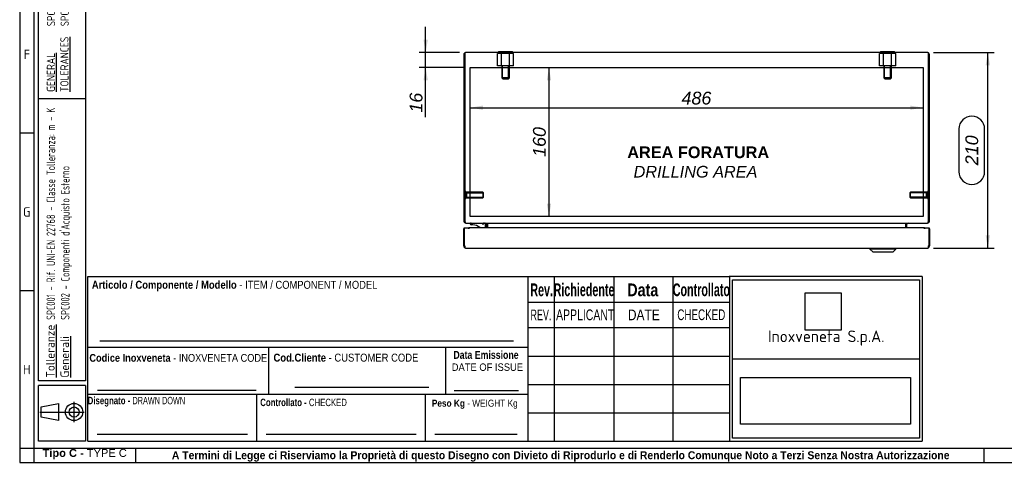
# Model space of a CAD drawing. Extents: x 6 to 412, y 11 to 288.
# Tile 1 of 3: x 6 to 218, y 11 to 106. Entities that reach past the tile are written whole.
import ezdxf
from ezdxf.enums import TextEntityAlignment as Align
from ezdxf.lldxf.tags import DXFTag

# ---------------------------------------------------------------- set-up
doc = ezdxf.new("R2010")
doc.units = 0
doc.layers.get('0').update_dxf_attribs({"linetype": 'CONTINUOUS'})
for name, color, linetype in [('_TRANSLATION', 7, 'CONTINUOUS'), ('AE00417_01', 7, 'CONTINUOUS'), ('AE00907_02', 7, 'CONTINUOUS'), ('C0000000', 7, 'CONTINUOUS'), ('C0000000_04', 7, 'CONTINUOUS'), ('C0000000_05', 7, 'CONTINUOUS'), ('C0000000_18', 7, 'CONTINUOUS'), ('C0000000_36', 7, 'CONTINUOUS'), ('DEFAULT', 7, 'CONTINUOUS'), ('SBAVATURE', 7, 'CONTINUOUS'), ('SERRATURA_SUP', 7, 'CONTINUOUS')]:
    doc.layers.add(name, color=color, linetype=linetype)
doc.styles.add('SEACAD_ARIAL', font='arial.ttf')
doc.styles.add('SEACAD_ARIAL_NARROW', font='ARIALN.TTF', dxfattribs={"width": 0.8})
doc.styles.add('SEACAD_ARIALB', font='arialbd.ttf', dxfattribs={"width": 0.9})
doc.styles.add('SEACAD_ARIALI', font='ariali.ttf')
doc.styles.add('SEACAD_SOLID_EDGE_ANSI', font='seans.ttf', dxfattribs={"width": 0.9})
doc.styles.add('SEACAD_SOLID_EDGE_ANSIB', font='seansbd.ttf', dxfattribs={"width": 0.9})
tags = doc.linetypes.add('CENTER2', pattern=[28.575, 19.05, -3.175, 3.175, -3.175]).pattern_tags.tags
tags[10:11] = [DXFTag(74, 4), DXFTag(75, 0), DXFTag(340, '0'), DXFTag(46, 0.0), DXFTag(50, 0.0), DXFTag(44, 0.0), DXFTag(45, 0.0)]
tags[8:9] = [DXFTag(74, 4), DXFTag(75, 0), DXFTag(340, '0'), DXFTag(46, 0.0), DXFTag(50, 0.0), DXFTag(44, 0.0), DXFTag(45, 0.0)]
tags[6:7] = [DXFTag(74, 4), DXFTag(75, 0), DXFTag(340, '0'), DXFTag(46, 0.0), DXFTag(50, 0.0), DXFTag(44, 0.0), DXFTag(45, 0.0)]
tags[4:5] = [DXFTag(74, 4), DXFTag(75, 0), DXFTag(340, '0'), DXFTag(46, 0.0), DXFTag(50, 0.0), DXFTag(44, 0.0), DXFTag(45, 0.0)]
tags = doc.linetypes.add('HIDDEN2', pattern=[4.7625, 3.175, -1.5875]).pattern_tags.tags
tags[6:7] = [DXFTag(74, 4), DXFTag(75, 0), DXFTag(340, '0'), DXFTag(46, 0.0), DXFTag(50, 0.0), DXFTag(44, 0.0), DXFTag(45, 0.0)]
tags[4:5] = [DXFTag(74, 4), DXFTag(75, 0), DXFTag(340, '0'), DXFTag(46, 0.0), DXFTag(50, 0.0), DXFTag(44, 0.0), DXFTag(45, 0.0)]
doc.dimstyles.new('ISO', dxfattribs={"dimtxt": 2.75, "dimasz": 2.75, "dimexe": 1.375, "dimexo": 1.375, "dimgap": 0.6875, "dimtad": 1, "dimdec": 1, "dimlfac": 5, "dimtxsty": 'SEACAD_ARIAL', "dimsah": 1, "dimcen": 1.375, "dimadec": 1, "dimazin": 3, "dimtfac": 0.7, "dimtdec": 3, "dimtmove": 0, "dimatfit": 3})
picture_1 = doc.add_image_def('image1.jpg', size_in_pixel=(55, 57))
picture_2 = doc.add_image_def('image2.bmp', size_in_pixel=(138, 38))

# ---------------------------------------------------------------- blocks, each defined once
blk = doc.blocks.new('SE2')
at = {"layer": 'AE00417_01', "color": 7, "linetype": 'HIDDEN2'}
for p, q in [((101.98, 69.1), (101.78, 69.1)), ((101.98, 69.1), (101.98, 67.6)), ((102.18, 68.95), (102.18, 67.75)), ((105.63, 68.95), (102.18, 68.95)), ((102.18, 68.83), (105.75, 68.83)), ((102.18, 67.88), (105.75, 67.88)), ((102.18, 67.75), (105.63, 67.75)), ((105.63, 68.95), (105.63, 67.75)), ((105.78, 68.8), (105.63, 68.95)), ((105.63, 67.75), (105.78, 67.9)), ((105.78, 67.9), (105.78, 68.8)), ((197.45, 68.95), (197.3, 68.8)), ((197.3, 68.8), (197.3, 67.9)), ((197.3, 67.9), (197.45, 67.75)), ((200.9, 68.83), (197.33, 68.83)), ((200.9, 67.88), (197.33, 67.88)), ((197.45, 67.75), (197.45, 68.95)), ((200.9, 68.95), (197.45, 68.95)), ((197.45, 67.75), (200.9, 67.75)), ((200.9, 67.75), (200.9, 68.95)), ((201.1, 67.6), (201.1, 69.1)), ((201.3, 69.1), (201.1, 69.1)), ((101.78, 67.6), (101.98, 67.6)), ((201.1, 67.6), (201.3, 67.6))]:
    blk.add_line(p, q, dxfattribs=at)
at = {"layer": 'AE00417_01', "color": 7, "linetype": 'CONTINUOUS'}
for p, q in [((101.78, 69.1), (101.78, 69.1)), ((201.3, 69.1), (201.3, 69.1)), ((101.78, 67.6), (101.78, 67.6)), ((201.3, 67.6), (201.3, 67.6))]:
    blk.add_line(p, q, dxfattribs=at)
at = {"layer": 'AE00417_01', "color": 7, "linetype": 'HIDDEN2'}
for centre, start, end in [((102.08, 68.95), 180, 0), ((102.08, 67.75), 0, 180), ((201, 68.95), 180, 0), ((201, 67.75), 0, 180)]:
    blk.add_arc(centre, 0.1, start, end, dxfattribs=at)
at = {"layer": 'AE00907_02', "color": 7, "linetype": 'CONTINUOUS'}
for centre, start, end in [((102.78, 97.71), 178.0727, 180), ((102.78, 89.76), 180, 181.9273)]:
    blk.add_arc(centre, 1, start, end, dxfattribs=at)
at = {"layer": 'C0000000', "color": 7, "linetype": 'HIDDEN2'}
for p, q in [((109.67, 98.71), (108.81, 98.71)), ((108.81, 96.11), (108.81, 98.71)), ((111.41, 98.71), (109.67, 98.71)), ((109.67, 96.11), (109.67, 98.71)), ((112.27, 98.71), (111.41, 98.71)), ((111.41, 96.11), (111.41, 98.71)), ((112.27, 96.11), (112.27, 98.71)), ((109.67, 96.11), (108.81, 96.11)), ((111.41, 96.11), (109.67, 96.11)), ((109.74, 96.11), (109.74, 93.51)), ((109.89, 93.36), (109.89, 96.11)), ((111.19, 93.36), (111.19, 96.11)), ((111.34, 93.51), (111.34, 96.11)), ((112.27, 96.11), (111.41, 96.11)), ((111.34, 93.51), (109.74, 93.51)), ((109.74, 93.51), (109.94, 93.31)), ((109.94, 93.31), (111.14, 93.31)), ((111.14, 93.31), (111.34, 93.51))]:
    blk.add_line(p, q, dxfattribs=at)
at = {"layer": 'C0000000', "color": 7, "linetype": 'CONTINUOUS'}
for p, q in [((109.04, 99.15), (112.04, 99.15)), ((109.04, 99.15), (109.04, 98.95)), ((112.04, 98.95), (112.04, 99.15)), ((102.92, 62.15), (102.92, 62.15)), ((103.5, 61.95), (103.12, 61.95)), ((105.62, 62.35), (105.62, 61.95)), ((106.22, 61.35), (106.22, 61.95))]:
    blk.add_line(p, q, dxfattribs=at)
for centre, radius, start, end in [((103.12, 62.15), 0.2, 90, 180), ((103.12, 62.15), 0.2, 180, 270), ((103.5, 59.75), 2.2, 46.819, 90)]:
    blk.add_arc(centre, radius, start, end, dxfattribs=at)
blk.add_open_spline([(106.22, 61.95), (106.22, 62.01), (106.21, 62.06), (106.17, 62.16), (106.14, 62.2), (106.08, 62.25), (106.06, 62.27), (106.02, 62.3), (106, 62.31), (105.95, 62.33), (105.92, 62.34), (105.87, 62.35), (105.85, 62.35), (105.82, 62.35)], degree=3, knots=[0, 0, 0, 0, 0.25, 0.25, 0.5, 0.5, 0.625, 0.625, 0.75, 0.75, 0.875, 0.875, 1, 1, 1, 1], dxfattribs=at)
at = {"layer": 'C0000000_04', "color": 7, "linetype": 'HIDDEN2'}
for p, q in [((191.67, 98.71), (190.81, 98.71)), ((190.81, 96.11), (190.81, 98.71)), ((193.41, 98.71), (191.67, 98.71)), ((191.67, 96.11), (191.67, 98.71)), ((194.27, 98.71), (193.41, 98.71)), ((193.41, 96.11), (193.41, 98.71)), ((194.27, 96.11), (194.27, 98.71)), ((191.67, 96.11), (190.81, 96.11)), ((193.41, 96.11), (191.67, 96.11)), ((191.74, 96.11), (191.74, 93.51)), ((191.89, 93.36), (191.89, 96.11)), ((193.19, 93.36), (193.19, 96.11)), ((193.34, 93.51), (193.34, 96.11)), ((194.27, 96.11), (193.41, 96.11)), ((193.34, 93.51), (191.74, 93.51)), ((191.74, 93.51), (191.94, 93.31)), ((191.94, 93.31), (193.14, 93.31)), ((193.14, 93.31), (193.34, 93.51))]:
    blk.add_line(p, q, dxfattribs=at)
at = {"layer": 'C0000000_05', "color": 7, "linetype": 'CONTINUOUS'}
for p, q in [((191.04, 99.15), (194.04, 99.15)), ((191.04, 99.15), (191.04, 98.95)), ((194.04, 98.95), (194.04, 99.15))]:
    blk.add_line(p, q, dxfattribs=at)
at = {"layer": 'C0000000_18', "color": 7, "linetype": 'CONTINUOUS'}
for p, q in [((101.54, 98.45), (101.54, 62.85)), ((101.78, 98.88), (101.78, 98.45)), ((101.78, 98.45), (101.78, 98.88)), ((101.78, 98.45), (101.78, 62.85)), ((101.78, 62.85), (101.78, 98.45)), ((201.04, 98.95), (102.04, 98.95)), ((201.3, 98.88), (201.3, 98.45)), ((201.3, 98.45), (201.3, 98.88)), ((201.3, 62.85), (201.3, 98.45)), ((201.3, 98.45), (201.3, 62.85)), ((201.54, 62.85), (201.54, 98.45)), ((102.04, 62.35), (102.04, 62.35)), ((102.04, 62.35), (201.04, 62.35)), ((106.4, 62.09), (106.4, 61.35)), ((106.64, 62.09), (106.64, 62.35)), ((106.64, 62.09), (106.64, 61.35)), ((106.64, 61.35), (106.64, 62.09)), ((196.44, 62.09), (196.44, 62.35)), ((196.44, 61.35), (196.44, 62.09)), ((196.44, 62.09), (196.44, 61.35)), ((196.68, 61.35), (196.68, 62.09)), ((201.04, 62.35), (201.04, 62.35))]:
    blk.add_line(p, q, dxfattribs=at)
at = {"layer": 'C0000000_18', "color": 7, "linetype": 'CENTER2'}
for p, q in [((102.94, 95.75), (200.14, 95.75)), ((102.94, 63.75), (102.94, 95.75)), ((200.14, 95.75), (200.14, 63.75)), ((200.14, 63.75), (102.94, 63.75))]:
    blk.add_line(p, q, dxfattribs=at)
at = {"layer": 'C0000000_18', "color": 7, "linetype": 'CONTINUOUS'}
for centre, radius, start, end in [((102.04, 98.45), 0.5, 121.3323, 180), ((102.04, 98.45), 0.5, 90, 121.3323), ((201.04, 98.45), 0.5, 58.6677, 90), ((201.04, 98.45), 0.5, 0, 58.6677), ((102.04, 62.85), 0.5, 180, 270), ((102.04, 62.85), 0.26, 180, 184.425), ((106.14, 62.09), 0.26, 0, 90), ((106.14, 62.09), 0.5, 0, 31.3323), ((196.94, 62.09), 0.5, 148.6677, 180), ((196.94, 62.09), 0.26, 90, 180), ((201.04, 62.85), 0.5, 270, 0), ((201.04, 62.85), 0.26, 355.575, 360)]:
    blk.add_arc(centre, radius, start, end, dxfattribs=at)
for centre, major_axis, ratio, start_param, end_param in [((102.04, 98.45), (0, -0.5), 0.997824, 3.141593, 3.688444), ((201.04, 98.45), (0, -0.5), 0.997824, 2.594742, 3.141593), ((102.04, 62.85), (0, -0.5), 0.52, 4.712389, 6.283185), ((201.04, 62.85), (0, 0.5), 0.52, 3.141593, 4.712389)]:
    blk.add_ellipse(centre, major_axis=major_axis, ratio=ratio, start_param=start_param, end_param=end_param, dxfattribs=at)
at = {"layer": 'C0000000_36', "color": 7, "linetype": 'CONTINUOUS'}
for p, q in [((101.62, 61.35), (102.64, 61.35)), ((101.62, 61.35), (101.62, 57.45)), ((102.64, 61.35), (102.64, 61.11)), ((102.64, 61.11), (102.64, 61.35)), ((200.44, 61.35), (102.64, 61.35)), ((200.44, 61.35), (201.46, 61.35)), ((200.44, 61.35), (200.44, 61.11)), ((200.44, 61.11), (200.44, 61.35)), ((201.46, 57.45), (201.46, 61.35)), ((101.54, 57.45), (101.54, 61.11)), ((102.64, 61.11), (102.64, 61.11)), ((102.64, 61.11), (102.64, 61.11)), ((200.44, 61.11), (200.44, 61.11)), ((200.44, 61.11), (200.44, 61.11)), ((201.54, 61.11), (201.54, 57.45)), ((101.62, 57.45), (101.82, 57.45)), ((101.78, 57.03), (101.78, 57.45)), ((101.82, 57.45), (101.82, 57.03)), ((201.26, 57.45), (201.26, 57.03)), ((201.26, 57.45), (201.46, 57.45)), ((201.3, 57.03), (201.3, 57.45)), ((102.04, 56.95), (201.04, 56.95))]:
    blk.add_line(p, q, dxfattribs=at)
for centre, radius, start, end in [((101.78, 61.11), 0.24, 132.1095, 180), ((201.3, 61.11), 0.24, 0, 47.8905), ((102.04, 57.45), 0.5, 180, 238.6677), ((102.04, 57.45), 0.26, 180, 212.2042), ((201.04, 57.45), 0.26, 327.7958, 360), ((201.04, 57.45), 0.5, 301.3323, 360), ((102.04, 57.45), 0.5, 238.6677, 270), ((201.04, 57.45), 0.5, 270, 301.3323)]:
    blk.add_arc(centre, radius, start, end, dxfattribs=at)
for centre, start_param, end_param in [((102.04, 57.45), 2.594742, 3.141593), ((201.04, 57.45), 3.141593, 3.688444)]:
    blk.add_ellipse(centre, major_axis=(0, 0.5), ratio=0.846154, start_param=start_param, end_param=end_param, dxfattribs=at)
at = {"layer": 'SERRATURA_SUP', "color": 7, "linetype": 'CONTINUOUS'}
for p, q in [((188.74, 56.95), (188.74, 56.75)), ((194.34, 56.75), (188.74, 56.75)), ((188.74, 56.75), (189.34, 56.15)), ((189.34, 56.15), (193.74, 56.15)), ((193.74, 56.15), (194.34, 56.75)), ((194.34, 56.75), (194.34, 56.95))]:
    blk.add_line(p, q, dxfattribs=at)
blk = doc.blocks.new('DMBLK865')
at = {"layer": '_TRANSLATION', "linetype": 'CONTINUOUS'}
for points in [[(214.5, 96.2), (214.05, 98.95), (213.59, 96.2)], [(214.5, 59.7), (213.59, 59.7), (214.05, 56.95)]]:
    blk.add_hatch(color=7, dxfattribs=at).paths.add_polyline_path(points)
at = {"layer": '_TRANSLATION', "color": 7, "linetype": 'CONTINUOUS'}
for p, q in [((202.42, 98.95), (215.42, 98.95)), ((214.05, 56.95), (214.05, 98.95)), ((207.86, 82.54), (207.86, 73.37)), ((213.36, 73.37), (213.36, 82.54)), ((202.42, 56.95), (215.42, 56.95))]:
    blk.add_line(p, q, dxfattribs=at)
for centre, start, end in [((210.61, 82.54), 0, 180), ((210.61, 73.37), 180, 0)]:
    blk.add_arc(centre, 2.75, start, end, dxfattribs=at)
at = {"layer": '_TRANSLATION', "color": 7, "linetype": 'CONTINUOUS', "style": 'SEACAD_ARIALI'}
blk.add_text('210', height=2.75, rotation=90, dxfattribs=at).set_placement((209.23, 74.75), align=Align.TOP_LEFT)
blk = doc.blocks.new('DMBLK867')
at = {"layer": '_TRANSLATION', "linetype": 'CONTINUOUS'}
for points in [[(92.92, 101.7), (93.38, 98.95), (93.84, 101.7)], [(92.92, 93), (93.84, 93), (93.38, 95.75)]]:
    blk.add_hatch(color=7, dxfattribs=at).paths.add_polyline_path(points)
at = {"layer": '_TRANSLATION', "color": 7, "linetype": 'CONTINUOUS'}
for p, q in [((93.38, 85.08), (93.38, 104.45)), ((100.67, 98.95), (92.01, 98.95)), ((101.57, 95.75), (92.01, 95.75))]:
    blk.add_line(p, q, dxfattribs=at)
at = {"layer": '_TRANSLATION', "color": 7, "linetype": 'CONTINUOUS', "style": 'SEACAD_ARIALI'}
blk.add_text('16', height=2.75, rotation=90, dxfattribs=at).set_placement((89.94, 86.04), align=Align.TOP_LEFT)
blk = doc.blocks.new('DMBLK879')
at = {"layer": '_TRANSLATION', "linetype": 'CONTINUOUS'}
for points in [[(120.3, 93), (119.85, 95.75), (119.39, 93)], [(120.3, 66.5), (119.39, 66.5), (119.85, 63.75)]]:
    blk.add_hatch(color=7, dxfattribs=at).paths.add_polyline_path(points)
at = {"layer": '_TRANSLATION', "color": 7, "linetype": 'CONTINUOUS'}
blk.add_line((119.85, 95.75), (119.85, 63.75), dxfattribs=at)
at = {"layer": '_TRANSLATION', "color": 7, "linetype": 'CONTINUOUS', "style": 'SEACAD_ARIALI'}
blk.add_text('160', height=2.75, rotation=90, dxfattribs=at).set_placement((116.41, 76.55), align=Align.TOP_LEFT)
blk = doc.blocks.new('DMBLK884')
at = {"layer": '_TRANSLATION', "linetype": 'CONTINUOUS'}
for points in [[(105.69, 86.65), (105.69, 87.56), (102.94, 87.11)], [(197.39, 86.65), (200.14, 87.11), (197.39, 87.56)]]:
    blk.add_hatch(color=7, dxfattribs=at).paths.add_polyline_path(points)
at = {"layer": '_TRANSLATION', "color": 7, "linetype": 'CONTINUOUS'}
blk.add_line((102.94, 87.11), (200.14, 87.11), dxfattribs=at)
at = {"layer": '_TRANSLATION', "color": 7, "linetype": 'CONTINUOUS', "style": 'SEACAD_ARIALI'}
blk.add_text('486', height=2.75, dxfattribs=at).set_placement((148.3, 90.54), align=Align.TOP_LEFT)

msp = doc.modelspace()

# ---------------------------------------------------------------- linework, layer by layer
at = {"color": 7, "linetype": 'CONTINUOUS'}
for p, q in [((6.234, 287.588), (6.234, 10.959)), ((9.263, 81.632), (6.234, 81.632)), ((115.363, 15.502), (115.363, 50.84)), ((9.263, 47.809), (6.234, 47.809)), ((20.873, 35.694), (115.363, 35.694)), ((20.873, 25.598), (115.363, 25.598)), ((57.113, 15.502), (57.113, 25.598)), ((65.314, 27.113), (94.088, 27.113)), ((93.363, 15.502), (93.363, 25.598)), ((99.513, 26.42), (113.323, 26.42)), ((17.907, 19.617), (17.907, 23.942)), ((10.566, 21.779), (20.069, 21.779)), ((22.892, 17.017), (55.1, 17.017)), ((59.132, 17.017), (91.339, 17.017)), ((95.372, 17.017), (113.05, 17.017)), ((31.194, 10.954), (31.194, 13.983)), ((213.272, 10.954), (213.272, 13.983)), ((6.234, 10.959), (412.092, 10.959))]:
    msp.add_line(p, q, dxfattribs=at)
msp.add_lwpolyline([(14.582, 19.926), (10.875, 20.698), (10.875, 22.86), (14.582, 23.633), (14.582, 19.926)], dxfattribs=at)
for radius in [1.854, 1.081]:
    msp.add_circle((17.907, 21.779), radius, dxfattribs=at)
at = {"layer": 'DEFAULT', "color": 7, "linetype": 'CONTINUOUS'}
for p, q in [((9.263, 287.588), (9.263, 10.959)), ((10.273, 28.5), (10.273, 283.045)), ((20.369, 283.045), (20.369, 28.5)), ((20.369, 89), (10.273, 89)), ((20.873, 15.502), (20.873, 50.84)), ((20.873, 50.84), (115.363, 50.84)), ((115.366, 50.84), (158.566, 50.84)), ((120.966, 50.84), (120.966, 15.502)), ((133.766, 50.84), (133.766, 15.502)), ((146.466, 50.84), (146.466, 15.502)), ((199.966, 50.84), (158.564, 50.84)), ((158.566, 50.84), (158.566, 15.502)), ((199.966, 50.84), (199.966, 15.502)), ((159.267, 50.176), (199.367, 50.176)), ((159.267, 16.162), (159.267, 50.176)), ((199.367, 50.176), (199.367, 16.162)), ((115.366, 45.352), (158.566, 45.352)), ((115.366, 39.902), (158.566, 39.902)), ((59.713, 25.598), (59.713, 35.694)), ((97.713, 25.598), (97.713, 35.694)), ((115.366, 33.802), (158.566, 33.802)), ((159.267, 33.171), (199.367, 33.171)), ((20.369, 28.5), (10.273, 28.5)), ((20.369, 27.5), (10.273, 27.5)), ((10.273, 15.5), (10.273, 27.5)), ((20.369, 27.5), (20.369, 15.5)), ((115.366, 27.702), (158.566, 27.702)), ((115.366, 21.602), (158.566, 21.602)), ((20.369, 15.5), (10.273, 15.5)), ((20.873, 15.502), (115.363, 15.502)), ((115.366, 15.502), (158.566, 15.502)), ((158.564, 15.502), (199.966, 15.502)), ((199.367, 16.162), (159.267, 16.162)), ((6.234, 13.988), (412.092, 13.988))]:
    msp.add_line(p, q, dxfattribs=at)
at = {"layer": 'SBAVATURE', "color": 7, "linetype": 'CONTINUOUS'}
for p, q in [((23.432, 37.088), (112.266, 37.088)), ((22.968, 26.474), (56.974, 26.474))]:
    msp.add_line(p, q, dxfattribs=at)

# ---------------------------------------------------------------- block references
at = {"layer": '_TRANSLATION'}
msp.add_blockref('SE2', (0, 0), dxfattribs=at)

# ---------------------------------------------------------------- texts
at = {"attachment_point": 1, "rotation": 90}
for s, insert, char_height, width in [('{\\fSolid Edge ANSI|b0|i0|c0|p34;\\W0.84600x;\\C7;SPC001 - REFERENCE UNI-EN 22768 - TOLERANCE CLASS: m - K}\\P{\\fSolid Edge ANSI|b0|i0|c0|p34;\\W0.84600x;\\C7;SPC002 - }{\\fSolid Edge ANSI|b0|i0|c0|p34;\\W0.94000x;\\C7;EXTERNALLY PURCHASED COMPONENTS}', (12.101, 104.605), 1.75, 56.68133), ('{\\fSolid Edge ANSI|b1|i0|c0|p34;\\L\\C7;Tolleranze}\\P{\\fSolid Edge ANSI|b1|i0|c0|p34;\\L\\C7;Generali}', (11.89, 29.169), 1.85, 10.93945)]:
    msp.add_mtext(s, dxfattribs=dict(at, insert=insert, char_height=char_height, width=width))
for s, insert, char_height, width, style in [('{\\fSolid Edge ANSI|b0|i0|c0|p34;\\L\\C7;GENERAL}\\P{\\fSolid Edge ANSI|b0|i0|c0|p34;\\L\\C7;TOLERANCES}\\P', (12.048, 90.485), 1.75, 12.63203, 'SEACAD_SOLID_EDGE_ANSI'), ("{\\fSolid Edge ANSI|b1|i0|c0|p34;\\W0.82000x;\\C7;SPC001 - Rif. UNI-EN 22768 - Classe Tolleranza: m - K}\\P{\\fSolid Edge ANSI|b1|i0|c0|p34;\\W0.82000x;\\C7;SPC002 - Componenti d'Acquisto Esterno}", (12, 41.571), 1.85, 46.58795, 'SEACAD_SOLID_EDGE_ANSIB')]:
    msp.add_mtext(s, dxfattribs=dict(at, insert=insert, char_height=char_height, width=width, style=style))
for s, insert, char_height, width, attachment_point in [('{\\fSolid Edge ANSI|b0||i0||c0|p34;\\C7;\\H2.019192;\\W1.;F}', (7.783, 97.538), 2.01919, 2.2716, 8), ('{\\fSolid Edge ANSI|b0||i0||c0|p34;\\C7;\\H2.019192;\\W1.;G}', (7.757, 63.716), 2.01919, 2.5871, 8), ('{\\fSolid Edge ANSI|b0||i0||c0|p34;\\C7;\\H2.5;\\W1.;Inoxveneta S.p.A.}', (179.366, 37.657), 2.5, 38.9068, 5), ('{\\fSolid Edge ANSI|b0||i0||c0|p34;\\C7;\\H2.019192;\\W1.;H}', (7.759, 29.895), 2.01919, 2.7133, 8), ('{\\fArial|b1||i0||c0|p34;\\C7;\\H1.7;\\W1.;Tipo C - }{\\fArial|b0||i0||c0|p34;\\C7;\\H1.7;\\W1.;TYPE C}', (20.186, 11.634), 1.7, 18.15868, 8), ('{\\fArial|b1||i0||c0|p34;\\C7;\\H1.7;\\W0.94;A Termini di Legge ci Riserviamo la Proprietà di questo Disegno con Divieto di Riprodurlo e di Renderlo Comunque Noto a Terzi Senza Nostra Autorizzazione}', (122.366, 11.137), 1.7, 175.01141, 8)]:
    msp.add_mtext(s, dxfattribs=dict(insert=insert, char_height=char_height, width=width, attachment_point=attachment_point))
for s, insert, char_height, width, attachment_point, style in [('{\\fArial|b1||i0||c0|p34;\\C7;\\H1.7163132;\\W0.846;Articolo / Componente / Modello}{\\fArial|b0||i0||c0|p34;\\C7;\\H1.7163132;\\W0.846; - ITEM}{\\fArial|b0||i0||c0|p34;\\C7;\\H1.7;\\W0.846; / COMPONENT / MODEL}', (21.72, 47.719), 1.716313, 61.3875, 7, 'SEACAD_ARIAL'), ('{\\fArial|b1||i0||c0|p34;\\C7;\\H2.75;\\W0.6;Rev.}', (118.275, 46.597), 2.75, 4.50348, 8, 'SEACAD_ARIALB'), ('{\\fArial|b1||i0||c0|p34;\\C7;\\H2.75;\\W0.6;Richiedente}', (127.374, 46.608), 2.75, 12.23036, 8, 'SEACAD_ARIALB'), ('{\\fArial|b1||i0||c0|p34;\\C7;\\H2.75;\\W0.8;Data}', (139.989, 46.585), 2.75, 6.78265, 8, 'SEACAD_ARIALB'), ('{\\fArial|b1||i0||c0|p34;\\C7;\\H2.75;\\W0.6;Controllato}', (152.564, 46.608), 2.75, 11.31616, 8, 'SEACAD_ARIALB'), ('{\\fArial|b0||i0||c0|p34;\\C7;\\H2.3;\\W0.6;REV.}', (118.125, 41.484), 2.3, 5.04266, 8, 'SEACAD_ARIAL'), ('{\\fArial|b0||i0||c0|p34;\\C7;\\H2.3;\\W0.7;APPLICANT}', (121.375, 41.459), 2.3, 12.12989, 7, 'SEACAD_ARIAL'), ('{\\fArial|b0||i0||c0|p34;\\C7;\\H2.3;\\W0.8;DATE}', (140.209, 41.484), 2.3, 7.08597, 8, 'SEACAD_ARIAL'), ('{\\fArial Narrow|b0||i0||c0|p34;\\C7;\\H2.3;\\W0.8;CHECKED}', (152.548, 41.483), 2.3, 10.75184, 8, 'SEACAD_ARIAL_NARROW'), ('{\\fArial|b1||i0||c0|p34;\\C7;\\H1.67;\\W0.846;Codice Inoxveneta}{\\fArial|b0||i0||c0|p34;\\C7;\\H1.67;\\W0.846; - INOXVENETA CODE}', (21.196, 32.543), 1.67, 38.23236, 7, 'SEACAD_ARIAL'), ('{\\fArial|b1||i0||c0|p34;\\C7;\\H1.7163132;\\W0.846;Cod.Cliente}{\\fArial|b0||i0||c0|p34;\\C7;\\H1.7163132;\\W0.846; - CUSTOMER CODE}', (60.714, 32.572), 1.716313, 31.52647, 7, 'SEACAD_ARIAL'), ('{\\fArial|b1||i0||c0|p34;\\C7;\\H1.7;\\W0.792;Data Emissione}', (99.324, 33.173), 1.7, 14.35739, 7, 'SEACAD_ARIALB'), ('{\\fArial|b0||i0||c0|p34;\\C7;\\H1.6;\\W0.9;DATE OF ISSUE}', (98.978, 30.59), 1.6, 15.11655, 7, 'SEACAD_ARIAL'), ('{\\fArial|b1||i0||c0|p34;\\C7;\\H1.6;\\W0.752;Disegnato - }{\\fArial Narrow|b0||i0||c0|p34;\\C7;\\H1.5875;\\W0.752;\\T1.;DRAWN DOWN}', (31.284, 22.95), 1.6, 19.88117, 8, 'SEACAD_ARIAL_NARROW'), ('{\\fArial|b1||i0||c0|p34;\\C7;\\H1.6;\\W0.752;Controllato - }{\\fArial|b0||i0||c0|p34;\\C7;\\H1.5875;\\W0.752;\\T1.;CHECKED}{\\fArial|b1||i0||c0|p34;\\C7;\\H1.6;\\W0.752; }', (67.172, 23.026), 1.6, 18.83287, 8, 'SEACAD_ARIALB'), ('{\\fArial|b1||i0||c0|p34;\\C7;\\H1.5;\\W0.846;Peso Kg}{\\fArial|b0||i0||c0|p34;\\C7;\\H1.5;\\W0.846; - WEIGHT Kg}', (94.712, 22.459), 1.5, 18.73278, 7, 'SEACAD_ARIAL')]:
    msp.add_mtext(s, dxfattribs=dict(insert=insert, char_height=char_height, width=width, attachment_point=attachment_point, style=style))
at = {"layer": '_TRANSLATION', "insert": (151.304, 75.433), "char_height": 3, "width": 34.96354, "attachment_point": 5}
msp.add_mtext('{\\fArial|b0||i0||c0|p34;\\C7;\\H3.;\\W1.; }{\\fArial|b1||i0||c0|p34;\\C7;\\H2.5;\\W1.;AREA FORATURA \\P}{\\fArial|b0||i1||c0|p34;\\C7;\\H2.5;\\W1.;DRILLING AREA}', dxfattribs=at)

# ---------------------------------------------------------------- dimensions: what is measured, and where the dimension line sits
at = {"layer": '_TRANSLATION', "color": 7, "linetype": 'CONTINUOUS'}
for base, p1, p2, angle, picture, middle, dimtype in [((93.382, 98.953), (102.941, 95.753), (102.041, 98.953), 90, 'DMBLK867', (93.382, 91.346), 160), ((214.047, 56.953), (201.04, 56.953), (201.041, 98.953), 89.99943, 'DMBLK865', (214.047, 77.953), 161), ((119.846, 95.753), (102.941, 95.753), (102.941, 63.753), 270, 'DMBLK879', (119.846, 79.753), 161), ((102.941, 87.106), (102.941, 95.753), (200.141, 95.753), 0, 'DMBLK884', (151.541, 87.106), 161)]:
    dim = msp.add_linear_dim(base=base, p1=p1, p2=p2, angle=angle, text='\\A1;<>', dimstyle='ISO', dxfattribs=at)
    dim.commit()
    dim.dimension.update_dxf_attribs({"geometry": picture, "text_midpoint": middle, "dimtype": dimtype})

# ---------------------------------------------------------------- pictures from other files: only their frames are drawn
image = msp.add_image(picture_1, insert=(174.862, 39.378), size_in_units=(7.719, 8), rotation=0)
image.dxf.flags = 7
image = msp.add_image(picture_2, insert=(160.965, 19.172), size_in_units=(36.512, 10.054))
image.dxf.flags = 7

doc.saveas('drawing.dxf')
